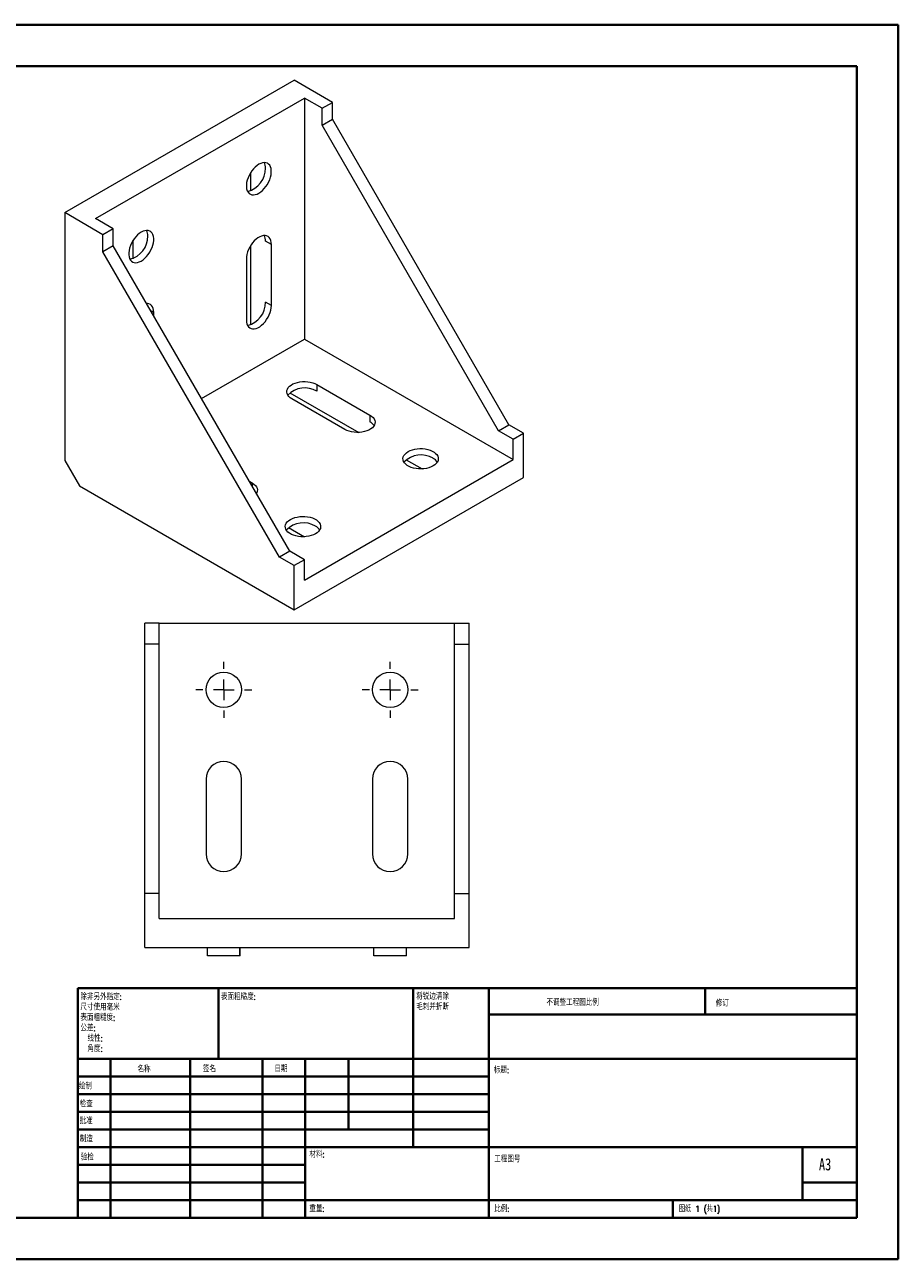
# Model space of a CAD drawing. Header units: millimetres. Extents: x 0 to 420, y 0 to 297.
# Tile 2 of 2: x 210 to 420, y 0 to 297. Entities that reach past the tile are written whole.
import ezdxf

# ---------------------------------------------------------------- set-up
doc = ezdxf.new("R2010")
doc.units = ezdxf.units.MM
doc.styles.add('SLDTEXTSTYLE0', font='TXT', dxfattribs={"width": 0.75, "bigfont": 'bigfont'})
doc.styles.add('SLDTEXTSTYLE1', font='TXT', dxfattribs={"width": 0.75})
doc.styles.add('SLDTEXTSTYLE2', font='TXT', dxfattribs={"width": 0.694444, "bigfont": 'bigfont'})

# ---------------------------------------------------------------- blocks, each defined once
blk = doc.blocks.new('SW_NOTE_0')
at = {"color": 0, "linetype": 'Continuous', "lineweight": 0, "char_height": 1.5, "attachment_point": 1, "style": 'SLDTEXTSTYLE0'}
for s, insert in [('\\M+18FAB锐边\\M+190B4\\M+18F9C', (0, 1.93)), ('\\M+196D1\\M+18E68\\M+19BF3\\M+190DC\\M+19266', (0, -0.57))]:
    blk.add_mtext(s, dxfattribs=dict(at, insert=insert))
blk = doc.blocks.new('SW_NOTE_1')
at = {"color": 0, "linetype": 'Continuous', "lineweight": 0, "char_height": 1.5, "attachment_point": 1, "style": 'SLDTEXTSTYLE0'}
for s, insert in [('\\M+18F9C\\M+194F1另\\M+18A4F\\M+18E77\\M+192E8:', (0, 1.93)), ('\\M+18EDA\\M+190A1\\M+18E67\\M+19770\\M+19F7C\\M+195C4', (0, -0.57)), ('\\M+1955C\\M+196CA\\M+19165糙\\M+19378:', (0, -3.07)), ('\\M+18CF6\\M+18DB7:', (0, -5.57)), ('线\\M+190AB:', (1.69, -8.07)), ('\\M+18A70\\M+19378:', (1.69, -10.57))]:
    blk.add_mtext(s, dxfattribs=dict(at, insert=insert))
blk = doc.blocks.new('SW_CENTERMARKSYMBOL_2')
at = {"color": 0, "linetype": 'Continuous', "lineweight": 0}
for p, q in [((0, 5), (0, 6.75)), ((-5, 0), (-6.75, 0)), ((0, 0), (-2.5, 0)), ((0, 0), (0, 2.5)), ((0, 0), (0, -2.5)), ((0, 0), (2.5, 0)), ((5, 0), (6.75, 0)), ((0, -5), (0, -6.75))]:
    blk.add_line(p, q, dxfattribs=at)
blk = doc.blocks.new('SW_CENTERMARKSYMBOL_3')
at = {"color": 0, "linetype": 'Continuous', "lineweight": 0}
for p, q in [((0, 5), (0, 6.75)), ((-5, 0), (-6.75, 0)), ((0, 0), (-2.5, 0)), ((0, 0), (0, 2.5)), ((0, 0), (0, -2.5)), ((0, 0), (2.5, 0)), ((5, 0), (6.75, 0)), ((0, -5), (0, -6.75))]:
    blk.add_line(p, q, dxfattribs=at)

msp = doc.modelspace()

# ---------------------------------------------------------------- linework, layer by layer
at = {"color": 7, "linetype": 'Continuous', "lineweight": 40}
for p, q in [((0.08, 297.21), (420.08, 297.21)), ((420.08, 0.21), (420.08, 297.21)), ((25.08, 287.21), (410.08, 287.21)), ((410.08, 287.21), (410.08, 10.21)), ((222.88, 65.46), (410.08, 65.46)), ((222.88, 65.46), (222.88, 10.21)), ((256.68, 48.46), (256.68, 65.46)), ((303.48, 65.46), (303.48, 27.21)), ((321.68, 65.46), (321.68, 10.21)), ((373.68, 59.09), (373.68, 65.46)), ((410.08, 59.09), (321.68, 59.09)), ((410.08, 48.46), (222.88, 48.46)), ((230.68, 48.46), (230.68, 10.21)), ((249.87, 48.46), (249.87, 10.21)), ((267.28, 48.46), (267.28, 10.21)), ((277.48, 10.21), (277.48, 48.46)), ((287.88, 31.46), (287.88, 48.46)), ((321.68, 44.21), (222.88, 44.21)), ((321.68, 39.96), (222.88, 39.96)), ((321.68, 35.71), (222.88, 35.71)), ((321.68, 31.46), (222.88, 31.46)), ((277.48, 27.21), (222.88, 27.21)), ((277.48, 27.21), (410.08, 27.21)), ((397.08, 14.46), (397.08, 27.21)), ((277.48, 22.96), (222.88, 22.96)), ((277.48, 18.71), (222.88, 18.71)), ((410.08, 18.71), (397.08, 18.71)), ((222.88, 14.46), (410.08, 14.46)), ((365.88, 10.21), (365.88, 14.46)), ((25.08, 10.21), (410.08, 10.21)), ((0.08, 0.21), (420.08, 0.21))]:
    msp.add_line(p, q, dxfattribs=at)
at = {"color": 7, "linetype": 'Continuous', "lineweight": 15}
for p, q in [((219.69, 252), (274.85, 283.84)), ((284.04, 278.53), (274.85, 283.84)), ((227.12, 250.57), (277.32, 279.55)), ((281.57, 277.1), (277.32, 279.55)), ((277.32, 279.55), (277.32, 221.58)), ((281.57, 277.1), (284.04, 278.53)), ((281.57, 273.02), (281.57, 277.1)), ((284.04, 274.45), (284.04, 278.53)), ((281.57, 273.02), (284.04, 274.45)), ((326.47, 200.96), (284.04, 274.45)), ((323.99, 199.53), (281.57, 273.02)), ((264.42, 257.25), (264.42, 261.68)), ((228.89, 246.69), (219.69, 252)), ((219.69, 252), (219.69, 192.39)), ((231.36, 248.12), (227.12, 250.57)), ((231.36, 248.12), (228.89, 246.69)), ((228.89, 242.61), (228.89, 246.69)), ((231.36, 244.04), (231.36, 248.12)), ((231.36, 244.04), (228.89, 242.61)), ((273.79, 170.55), (231.36, 244.04)), ((236.13, 240.92), (236.13, 245.35)), ((264.42, 225), (264.42, 244.13)), ((269.37, 244.34), (267.95, 245.15)), ((269.37, 229.64), (269.37, 244.34)), ((271.31, 169.12), (228.89, 242.61)), ((263.36, 240.87), (263.36, 226.17)), ((269.37, 229.64), (267.95, 230.46)), ((241.08, 227.19), (241.08, 228.01)), ((252.58, 207.29), (277.32, 221.58)), ((277.32, 221.58), (327.53, 192.59)), ((273.83, 208.69), (290.4, 199.13)), ((280.33, 210.66), (293.06, 203.31)), ((280.33, 210.66), (280.33, 209.02)), ((287.05, 199.84), (274.32, 207.19)), ((293.06, 203.31), (293.06, 201.67)), ((323.99, 199.53), (326.47, 200.96)), ((327.53, 197.49), (323.99, 199.53)), ((330, 198.92), (326.47, 200.96)), ((327.53, 197.49), (330, 198.92)), ((327.53, 192.59), (327.53, 197.49)), ((330, 188.31), (330, 198.92)), ((219.69, 192.39), (223.23, 186.26)), ((277.32, 163.61), (327.53, 192.59)), ((301.77, 192.56), (305.6, 190.35)), ((264.07, 187.39), (264.77, 186.98)), ((274.85, 156.47), (330, 188.31)), ((223.23, 186.26), (274.85, 156.47)), ((273.48, 176.24), (277.32, 174.02)), ((273.79, 170.55), (271.31, 169.12)), ((277.32, 168.51), (273.79, 170.55)), ((274.85, 167.08), (271.31, 169.12)), ((277.32, 168.51), (274.85, 167.08)), ((274.85, 156.47), (274.85, 167.08)), ((277.32, 163.61), (277.32, 168.51)), ((242.43, 153.23), (238.93, 153.23)), ((238.93, 148.23), (238.93, 153.23)), ((242.43, 148.23), (242.43, 153.23)), ((242.43, 153.23), (313.43, 153.23)), ((313.43, 153.23), (316.93, 153.23)), ((313.43, 148.23), (313.43, 153.23)), ((316.93, 148.23), (316.93, 153.23)), ((242.43, 148.23), (238.93, 148.23)), ((238.93, 88.23), (238.93, 148.23)), ((242.43, 88.23), (242.43, 148.23)), ((313.43, 148.23), (316.93, 148.23)), ((313.43, 88.23), (313.43, 148.23)), ((316.93, 88.23), (316.93, 148.23)), ((253.68, 115.73), (253.68, 97.73)), ((262.18, 97.73), (262.18, 115.73)), ((293.68, 115.73), (293.68, 97.73)), ((302.18, 97.73), (302.18, 115.73)), ((238.93, 75.23), (238.93, 88.23)), ((242.43, 88.23), (238.93, 88.23)), ((242.43, 82.23), (242.43, 88.23)), ((313.43, 82.23), (313.43, 88.23)), ((313.43, 88.23), (316.93, 88.23)), ((316.93, 75.23), (316.93, 88.23)), ((242.43, 82.23), (313.43, 82.23)), ((238.93, 75.23), (316.93, 75.23)), ((254.03, 73.23), (254.03, 75.23)), ((261.83, 73.23), (261.83, 75.23)), ((261.88, 73.23), (261.88, 75.23)), ((293.98, 73.23), (293.98, 75.23)), ((294.03, 73.23), (294.03, 75.23)), ((301.83, 73.23), (301.83, 75.23)), ((261.83, 73.23), (254.03, 73.23)), ((261.88, 73.23), (261.83, 73.23)), ((294.03, 73.23), (293.98, 73.23)), ((301.83, 73.23), (294.03, 73.23))]:
    msp.add_line(p, q, dxfattribs=at)
at = {"color": 8, "linetype": 'Continuous', "lineweight": 15}
for p, q in [((241.08, 228.01), (240.38, 228.42)), ((264.77, 186.98), (264.77, 186.17))]:
    msp.add_line(p, q, dxfattribs=at)
at = {"color": 7, "linetype": 'Continuous', "lineweight": 15, "flags": 128}
for points in [[(266.36, 256.69), (266.81, 256.98), (267.25, 257.35), (267.67, 257.78), (268.06, 258.27), (268.41, 258.79), (268.71, 259.35), (268.97, 259.92), (269.16, 260.5), (269.29, 261.08), (269.36, 261.63), (269.36, 262.15), (269.29, 262.62), (269.16, 263.04), (268.97, 263.4), (268.71, 263.68), (268.41, 263.88), (268.06, 264), (267.67, 264.04), (267.25, 263.99), (266.81, 263.85), (266.36, 263.63), (265.92, 263.33), (265.48, 262.96), (265.06, 262.53), (264.67, 262.05), (264.32, 261.52), (264.01, 260.96), (263.76, 260.39), (263.57, 259.81), (263.43, 259.24), (263.37, 258.69), (263.37, 258.17), (263.43, 257.69), (263.57, 257.27), (263.76, 256.92), (264.01, 256.64), (264.32, 256.43), (264.67, 256.31), (265.06, 256.28), (265.48, 256.33), (265.92, 256.47), (266.36, 256.69)], [(238.08, 240.36), (238.53, 240.66), (238.97, 241.02), (239.38, 241.46), (239.77, 241.94), (240.12, 242.47), (240.43, 243.02), (240.68, 243.6), (240.88, 244.18), (241.01, 244.75), (241.08, 245.3), (241.08, 245.82), (241.01, 246.29), (240.88, 246.71), (240.68, 247.07), (240.43, 247.35), (240.12, 247.55), (239.77, 247.67), (239.38, 247.71), (238.97, 247.66), (238.53, 247.52), (238.08, 247.3), (237.63, 247), (237.19, 246.63), (236.78, 246.2), (236.39, 245.72), (236.04, 245.19), (235.73, 244.64), (235.48, 244.06), (235.28, 243.48), (235.15, 242.91), (235.08, 242.36), (235.08, 241.84), (235.15, 241.37), (235.28, 240.95), (235.48, 240.59), (235.73, 240.31), (236.04, 240.11), (236.39, 239.98), (236.78, 239.95), (237.19, 240), (237.63, 240.14), (238.08, 240.36)], [(269.37, 244.34), (269.34, 244.83), (269.24, 245.28), (269.07, 245.67), (268.85, 245.99), (268.57, 246.23), (268.24, 246.4), (267.87, 246.47), (267.46, 246.47), (267.03, 246.37), (266.59, 246.19), (266.14, 245.93), (265.69, 245.6), (265.27, 245.2), (264.86, 244.74), (264.49, 244.23), (264.16, 243.69), (263.88, 243.12), (263.66, 242.54), (263.49, 241.97), (263.39, 241.4), (263.36, 240.87)], [(241.08, 228.01), (241.05, 228.51), (240.95, 228.95), (240.79, 229.34), (240.56, 229.66), (240.28, 229.91), (239.95, 230.07), (239.58, 230.15), (239.38, 230.15)], [(263.36, 226.17), (263.39, 225.67), (263.49, 225.22), (263.66, 224.84), (263.88, 224.52), (264.16, 224.27), (264.49, 224.11), (264.86, 224.03), (265.27, 224.04), (265.69, 224.13), (266.14, 224.31), (266.59, 224.57), (267.03, 224.91), (267.46, 225.31), (267.87, 225.77), (268.24, 226.27), (268.57, 226.82), (268.85, 227.38), (269.07, 227.96), (269.24, 228.54), (269.34, 229.1), (269.37, 229.64)], [(274.32, 207.19), (273.9, 207.46), (273.57, 207.77), (273.31, 208.11), (273.15, 208.46), (273.08, 208.83), (273.1, 209.2), (273.22, 209.56), (273.43, 209.9), (273.73, 210.23), (274.1, 210.52), (274.55, 210.78), (275.06, 211), (275.62, 211.17), (276.22, 211.29), (276.85, 211.36), (277.48, 211.37), (278.11, 211.33), (278.73, 211.24), (279.31, 211.09), (279.85, 210.89), (280.33, 210.66)], [(293.06, 203.31), (293.47, 203.03), (293.81, 202.72), (294.06, 202.38), (294.23, 202.03), (294.3, 201.66), (294.27, 201.3), (294.16, 200.94), (293.95, 200.59), (293.65, 200.27), (293.27, 199.97), (292.82, 199.71), (292.31, 199.5), (291.75, 199.32), (291.15, 199.2), (290.53, 199.13), (289.89, 199.12), (289.26, 199.16), (288.65, 199.26), (288.07, 199.4), (287.53, 199.6), (287.05, 199.84)], [(308.26, 191.06), (307.78, 190.82), (307.24, 190.63), (306.66, 190.48), (306.04, 190.39), (305.41, 190.34), (304.78, 190.36), (304.15, 190.43), (303.55, 190.55), (302.99, 190.72), (302.48, 190.94), (302.03, 191.2), (301.66, 191.49), (301.36, 191.82), (301.15, 192.16), (301.03, 192.52), (301.01, 192.89), (301.08, 193.25), (301.24, 193.61), (301.5, 193.94), (301.83, 194.25), (302.25, 194.53), (302.73, 194.77), (303.27, 194.97), (303.85, 195.11), (304.46, 195.21), (305.1, 195.25), (305.73, 195.23), (306.35, 195.17), (306.95, 195.05), (307.52, 194.87), (308.03, 194.66), (308.48, 194.4), (308.85, 194.1), (309.15, 193.78), (309.36, 193.43), (309.48, 193.07), (309.5, 192.7), (309.43, 192.34), (309.27, 191.99), (309.01, 191.65), (308.67, 191.34), (308.26, 191.06)], [(264.77, 186.98), (265.19, 186.7), (265.52, 186.39), (265.78, 186.06), (265.94, 185.7), (266.01, 185.34), (265.99, 184.97), (265.87, 184.61), (265.78, 184.43)], [(279.98, 174.73), (279.49, 174.49), (278.96, 174.3), (278.37, 174.15), (277.76, 174.06), (277.13, 174.02), (276.49, 174.03), (275.87, 174.1), (275.27, 174.22), (274.71, 174.39), (274.2, 174.61), (273.75, 174.87), (273.37, 175.16), (273.07, 175.49), (272.86, 175.83), (272.75, 176.19), (272.72, 176.56), (272.79, 176.92), (272.96, 177.28), (273.21, 177.61), (273.55, 177.93), (273.96, 178.2), (274.45, 178.44), (274.98, 178.64), (275.57, 178.78), (276.18, 178.88), (276.81, 178.92), (277.45, 178.91), (278.07, 178.84), (278.67, 178.72), (279.23, 178.55), (279.74, 178.33), (280.19, 178.07), (280.57, 177.77), (280.87, 177.45), (281.08, 177.1), (281.19, 176.74), (281.22, 176.38), (281.15, 176.01), (280.98, 175.66), (280.73, 175.32), (280.39, 175.01), (279.98, 174.73)]]:
    msp.add_lwpolyline(points, dxfattribs=at)
at = {"color": 7, "linetype": 'Continuous', "lineweight": 15}
for centre in [(257.93, 137.23), (297.93, 137.23)]:
    msp.add_circle(centre, 4.25, dxfattribs=at)
for centre, radius, start, end in [((262.26, 262.62), 5.69, 284.1324, 0.9442), ((265.18, 262.79), 2.78, 358.3359, 26.6596), ((236.89, 246.46), 2.78, 358.3359, 26.6596), ((233.98, 246.29), 5.69, 284.1324, 0.9442), ((265.18, 245.23), 2.78, 358.3359, 26.6596), ((262.26, 230.36), 5.69, 284.1324, 0.9442), ((277.4, 204.14), 5.69, 59.0607, 135.8599), ((291.74, 199.23), 2.78, 33.3528, 61.6667), ((305.33, 188.02), 5.69, 59.0607, 135.8599), ((306.94, 190.45), 2.78, 33.3528, 61.6667), ((277.05, 171.69), 5.69, 59.0607, 135.8599), ((278.66, 174.12), 2.78, 33.3528, 61.6667), ((257.93, 115.73), 4.25, 0, 180), ((297.93, 115.73), 4.25, 0, 180), ((257.93, 97.73), 4.25, 180, 0), ((297.93, 97.73), 4.25, 180, 0)]:
    msp.add_arc(centre, radius, start, end, dxfattribs=at)

# ---------------------------------------------------------------- block references
at = {"color": 7, "linetype": 'Continuous', "lineweight": 0}
for name, p in [('SW_CENTERMARKSYMBOL_3', (257.93, 137.23)), ('SW_CENTERMARKSYMBOL_2', (297.93, 137.23)), ('SW_NOTE_1', (223.47, 62.2)), ('SW_NOTE_0', (304.19, 62.28))]:
    msp.add_blockref(name, p, dxfattribs=at)

# ---------------------------------------------------------------- texts
at = {"color": 7, "linetype": 'Continuous', "lineweight": 0, "attachment_point": 1}
for s, insert, char_height, style in [('\\M+1955C\\M+196CA\\M+19165糙\\M+19378:', (257.25, 64.13), 1.5, 'SLDTEXTSTYLE0'), ('\\M+19573调\\M+190AE\\M+18D48\\M+192F6图\\M+194E4\\M+197E1', (335.49, 62.75), 1.5, 'SLDTEXTSTYLE0'), ('\\M+18F43订', (376.21, 62.55), 1.5, 'SLDTEXTSTYLE0'), ('\\M+196BC\\M+18FCC', (237.2, 46.72), 1.5, 'SLDTEXTSTYLE0'), ('签\\M+196BC', (252.91, 46.78), 1.5, 'SLDTEXTSTYLE0'), ('\\M+193FA\\M+18AFA', (270.09, 46.79), 1.5, 'SLDTEXTSTYLE0'), ('标题:', (322.84, 46.49), 1.5, 'SLDTEXTSTYLE0'), ('绘\\M+190A7', (223.09, 42.64), 1.5, 'SLDTEXTSTYLE0'), ('检查', (223.29, 38.37), 1.5, 'SLDTEXTSTYLE0'), ('\\M+194E1\\M+18F79', (223.28, 34.28), 1.5, 'SLDTEXTSTYLE0'), ('\\M+190A7\\M+191A2', (223.33, 29.95), 1.5, 'SLDTEXTSTYLE0'), ('验检', (223.55, 25.56), 1.5, 'SLDTEXTSTYLE0'), ('\\M+18DDE\\M+197BF:', (278.52, 26.2), 1.5, 'SLDTEXTSTYLE0'), ('\\M+18D48\\M+192F6图\\M+18D86', (322.95, 25.08), 1.5, 'SLDTEXTSTYLE0'), ('A3', (401, 24.52), 2.91, 'SLDTEXTSTYLE1'), ('\\M+18F64\\M+197CA:', (278.5, 13.16), 1.4986, 'SLDTEXTSTYLE0'), ('\\M+194E4\\M+197E1:', (322.95, 13.11), 1.5, 'SLDTEXTSTYLE0'), ('图纸 1 (\\M+18BA41)', (367.36, 13.11), 1.5, 'SLDTEXTSTYLE2')]:
    msp.add_mtext(s, dxfattribs=dict(at, insert=insert, char_height=char_height, style=style))

doc.saveas('drawing.dxf')
